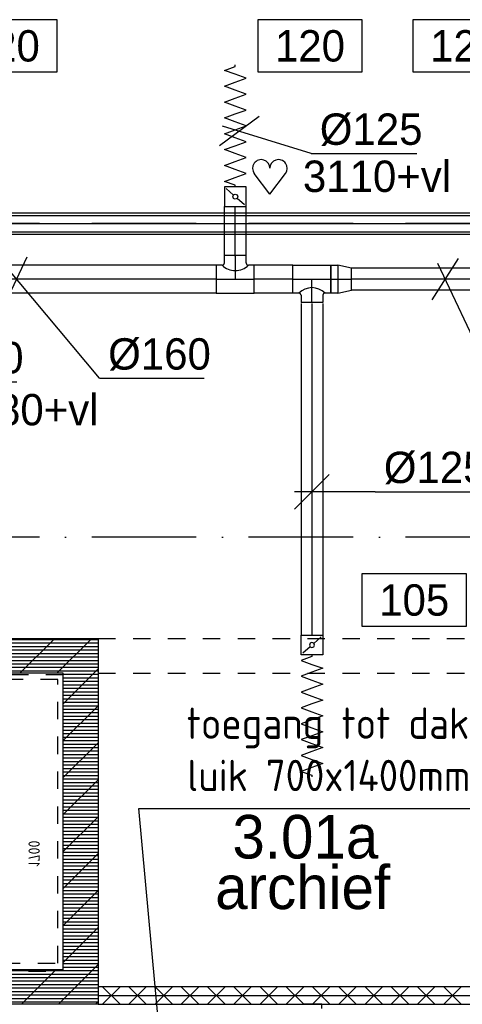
# Model space of a CAD drawing. Extents: x -36528 to 124080, y 290752 to 374852.
# Tile 40 of 66: x 57634 to 60172, y 340992 to 346642. Entities that reach past the tile are written whole.
import ezdxf
from ezdxf.enums import TextEntityAlignment as Align

# ---------------------------------------------------------------- set-up
doc = ezdxf.new("R2010")
doc.units = 0
doc.header["$LTSCALE"] = 100
for name, pattern in [('CENTER2', [11.25, 7.5, -1.25, 1.25, -1.25]), ('CENTER4', [5, 3.125, -0.625, 0.625, -0.625]), ('DASHDOT', [9, 6, -1.5, 0, -1.5]), ('HIDDEN', [2, 1, -1]), ('LURETOUR', [6, 4, -2])]:
    doc.linetypes.add(name, pattern=pattern)
doc.layers.get('0').update_dxf_attribs({"linetype": 'CONTINUOUS'})
for name, color, linetype in [('AL$1----_MAATVOERING', 7, 'CONTINUOUS'), ('AL$7----_STRAMIEN', 1, 'DASHDOT'), ('AL$8----_HULPLIJNEN', 2, 'CONTINUOUS'), ('AL22----_BINNENWAND', 7, 'CONTINUOUS'), ('AL28----_KONSTRUKTIE', 3, 'CONTINUOUS'), ('ALL-----_REFLIJNEN', 8, 'CONTINUOUS'), ('ALXA1---_RASTER50', 12, 'CONTINUOUS'), ('ALXA7---_KALKZVUIL', 1, 'CONTINUOUS'), ('ALXAB---_PREFABBETON', 1, 'CONTINUOUS'), ('BL$4----', 7, 'CONTINUOUS'), ('BOUW', 8, 'CONTINUOUS'), ('WBDBO', 5, 'HIDDEN'), ('WL570---_HARTLIJN', 7, 'CONTINUOUS'), ('WL570---_RETOUR', 3, 'CONTINUOUS'), ('WL570---_TOEVOER', 3, 'CONTINUOUS'), ('WM570---', 1, 'CONTINUOUS')]:
    doc.layers.add(name, color=color, linetype=linetype)
doc.styles.add('BURO-018', font='BUROFONT.shx', dxfattribs={"height": 180})
doc.styles.add('BURO-025', font='BUROFONT.shx', dxfattribs={"height": 250})
doc.styles.get("Standard").update_dxf_attribs({"font": 'ISOCP'})

# ---------------------------------------------------------------- blocks, each defined once
blk = doc.blocks.new('LU-1D-KL-7D70')
at = {"color": 0, "linetype": 'CONTINUOUS'}
for p, q in [((-56.4, 62.5), (-56.4, -62.5)), ((56.4, 62.5), (-56.4, 62.5)), ((56.4, -62.5), (56.4, 62.5)), ((47, 52), (9.5, 10.5)), ((-9.5, -10.5), (-47, -52)), ((-56.4, -62.5), (56.4, -62.5))]:
    blk.add_line(p, q, dxfattribs=at)
blk.add_circle((0, 0), 14.1, dxfattribs=at)
blk = doc.blocks.new('LU-1D-F-7D2BC')
at = {"color": 0, "linetype": 'CONTINUOUS'}
for p, q in [((-341.2, 0), (-318.5, 62.5)), ((-318.5, 62.5), (-295.7, 0)), ((-250.2, 0), (-227.5, 62.5)), ((-227.5, 62.5), (-204.7, 0)), ((-159.2, 0), (-136.5, 62.5)), ((-136.5, 62.5), (-113.7, 0)), ((-68.2, 0), (-45.5, 62.5)), ((-45.5, 62.5), (-22.7, 0)), ((22.7, 0), (45.5, 62.5)), ((45.5, 62.5), (68.2, 0)), ((113.7, 0), (136.5, 62.5)), ((136.5, 62.5), (159.2, 0)), ((204.7, 0), (227.5, 62.5)), ((227.5, 62.5), (250.2, 0)), ((295.7, 0), (318.5, 62.5)), ((318.5, 62.5), (341.2, 0)), ((-350, 0), (-341.2, 0)), ((-295.7, 0), (-273, -62.5)), ((-273, -62.5), (-250.2, 0)), ((-204.7, 0), (-182, -62.5)), ((-182, -62.5), (-159.2, 0)), ((-113.7, 0), (-91, -62.5)), ((-91, -62.5), (-68.2, 0)), ((-22.7, 0), (0, -62.5)), ((0, -62.5), (22.7, 0)), ((68.2, 0), (91, -62.5)), ((91, -62.5), (113.7, 0)), ((159.2, 0), (182, -62.5)), ((182, -62.5), (204.7, 0)), ((250.2, 0), (273, -62.5)), ((273, -62.5), (295.7, 0)), ((341.2, 0), (350, 0))]:
    blk.add_line(p, q, dxfattribs=at)
blk = doc.blocks.new('LU-1D-K-7D')
at = {"color": 0, "linetype": 'CONTINUOUS'}
for p, q in [((-0.5, 62.5), (0.5, 62.5)), ((-0.5, -62.5), (0.5, -62.5))]:
    blk.add_line(p, q, dxfattribs=at)
at = {"layer": 'WL570---_HARTLIJN', "linetype": 'CENTER2'}
blk.add_line((-0.5, 0), (0.5, 0), dxfattribs=at)
blk = doc.blocks.new('LU-ORND')
at = {"color": 0, "linetype": 'CONTINUOUS'}
for p, q in [((-3, 1.5), (-3, -1.5)), ((3, 1.5), (-3, 1.5)), ((3, -1.5), (3, 1.5)), ((-3, -1.5), (3, -1.5))]:
    blk.add_line(p, q, dxfattribs=at)
blk = doc.blocks.new('LU-1D-K-A0')
at = {"color": 0, "linetype": 'CONTINUOUS'}
for p, q in [((-0.5, 80), (0.5, 80)), ((-0.5, -80), (0.5, -80))]:
    blk.add_line(p, q, dxfattribs=at)
at = {"layer": 'WL570---_HARTLIJN', "linetype": 'CENTER2'}
blk.add_line((-0.5, 0), (0.5, 0), dxfattribs=at)
blk = doc.blocks.new('*U61', base_point=(55432.9, 50537.6))
at = {"color": 0, "linetype": 'CONTINUOUS'}
for p, q in [((55484, 50640.6), (55256.9, 50473.5)), ((55782.1, 50428.8), (55275, 50586.8)), ((55782.1, 50428.8), (56388.6, 50428.8))]:
    blk.add_line(p, q, dxfattribs=at)
at = {"layer": 'WM570---', "linetype": 'CONTINUOUS', "style": 'BURO-018'}
blk.add_text('%%c125', height=180, dxfattribs=at).set_placement((55832.1, 50478.8))
blk = doc.blocks.new('HART')
at = {"color": 1}
for q in [(-39.7, 52.4), (39.7, 52.4)]:
    blk.add_line((0, 0), q, dxfattribs=at)
for centre, start, end in [((-22.1, 65.7), 0, 217.1867), ((22.1, 65.7), 322.8133, 180)]:
    blk.add_arc(centre, 22.1, start, end, dxfattribs=at)
blk = doc.blocks.new('*U62', base_point=(59277.9, 50133.4))
at = {"color": 0, "linetype": 'CONTINUOUS'}
for p, q in [((59173, 50076.8), (59324, 50314.9)), ((59522.8, 49613.2), (59205.9, 50286.4)), ((59522.8, 49613.2), (60129.2, 49613.2))]:
    blk.add_line(p, q, dxfattribs=at)
at = {"layer": 'WM570---', "linetype": 'CONTINUOUS', "style": 'BURO-018'}
blk.add_text('%%c125', height=180, dxfattribs=at).set_placement((59572.8, 49663.2))
blk = doc.blocks.new('*U63', base_point=(57414.4, 50115.9))
at = {"color": 0, "linetype": 'CONTINUOUS'}
for p, q in [((57287.9, 50068.2), (57407.4, 50323.6)), ((57822.5, 49626.8), (57283.6, 50272.7)), ((57822.5, 49626.8), (58422.4, 49626.8))]:
    blk.add_line(p, q, dxfattribs=at)
at = {"layer": 'WM570---', "linetype": 'CONTINUOUS', "style": 'BURO-018'}
blk.add_text('%%c160', height=180, dxfattribs=at).set_placement((57872.5, 49676.8))
blk = doc.blocks.new('LU-1D-T--5A-A07D5ADA86')
at = {"color": 0, "linetype": 'CONTINUOUS'}
for p, q in [((-109.1, -80), (-109.1, 80)), ((-109.1, 80), (109.1, 80)), ((109.1, 80), (109.1, -80)), ((-75.3, -80), (-109.1, -80)), ((-62.5, -92.8), (-62.5, -134.9)), ((62.5, -92.8), (62.5, -134.9)), ((109.1, -80), (75.3, -80)), ((62.5, -134.9), (-62.5, -134.9))]:
    blk.add_line(p, q, dxfattribs=at)
at = {"color": 0, "linetype": 'CONTINUOUS', "flags": 128}
for points in [[(-62.5, -92.8, 0.02182), (-62.6, -91.4, 0.037214), (-62.7, -90.6, 0.006436), (-63.1, -88.9, 0.02182), (-63.3, -88.4, 0.02182), (-63.7, -87.4, 0.02182), (-64.2, -86.4, 0.02182), (-64.8, -85.5, 0.02182), (-65.5, -84.6, 0.02182), (-66.2, -83.7, 0.02182), (-67.1, -83, 0.02182), (-68, -82.3, 0.02182), (-68.9, -81.7, 0.02182), (-69.9, -81.2, 0.02182), (-70.9, -80.8, 0.02182), (-71.4, -80.6, 0.006436), (-73.1, -80.2, 0.037214), (-73.9, -80.1, 0.02182), (-75.3, -80)], [(75.3, -80, 0.02182), (73.9, -80.1, 0.037214), (73.1, -80.2, 0.006436), (71.4, -80.6, 0.02182), (70.9, -80.8, 0.02182), (69.9, -81.2, 0.02182), (68.9, -81.7, 0.02182), (68, -82.3, 0.02182), (67.1, -83, 0.02182), (66.2, -83.7, 0.02182), (65.5, -84.6, 0.02182), (64.8, -85.5, 0.02182), (64.2, -86.4, 0.02182), (63.7, -87.4, 0.02182), (63.3, -88.4, 0.02182), (63.1, -88.9, 0.006436), (62.7, -90.6, 0.037214), (62.6, -91.4, 0.02182), (62.5, -92.8)]]:
    blk.add_lwpolyline(points, format="xyb", dxfattribs=at)
at = {"color": 0, "linetype": 'CONTINUOUS'}
blk.add_arc((0, -155.3), 106.5, 45, 135, dxfattribs=at)
at = {"layer": 'WL570---_HARTLIJN', "linetype": 'CENTER4'}
for p, q in [((-109.1, 0), (109.1, 0)), ((0, -134.9), (0, 0))]:
    blk.add_line(p, q, dxfattribs=at)
blk = doc.blocks.new('LU-1D-VCH-A07D4E28')
at = {"color": 0, "linetype": 'CONTINUOUS'}
for p, q in [((0, -80), (0, 80)), ((0, 80), (40, 80)), ((40, 80), (40, -80)), ((118.2, 62.5), (40, 80)), ((118.2, -62.5), (118.2, 62.5)), ((40, -80), (0, -80)), ((40, -80), (118.2, -62.5))]:
    blk.add_line(p, q, dxfattribs=at)
at = {"layer": 'WL570---_HARTLIJN', "linetype": 'CENTER4'}
blk.add_line((0, 0), (118.2, 0), dxfattribs=at)
blk = doc.blocks.new('LU-1D-T-5A-A07D5ADA86')
at = {"color": 0, "linetype": 'CONTINUOUS'}
for p, q in [((-62.5, 92.8), (-62.5, 134.9)), ((62.5, 134.9), (-62.5, 134.9)), ((62.5, 92.8), (62.5, 134.9)), ((-75.3, 80), (-109.1, 80)), ((-109.1, 80), (-109.1, -80)), ((109.1, 80), (75.3, 80)), ((109.1, -80), (109.1, 80)), ((-109.1, -80), (109.1, -80))]:
    blk.add_line(p, q, dxfattribs=at)
at = {"color": 0, "linetype": 'CONTINUOUS', "flags": 128}
for points in [[(-75.3, 80, 0.02182), (-73.9, 80.1, 0.037214), (-73.1, 80.2, 0.006436), (-71.4, 80.6, 0.02182), (-70.9, 80.8, 0.02182), (-69.9, 81.2, 0.02182), (-68.9, 81.7, 0.02182), (-68, 82.3, 0.02182), (-67.1, 83, 0.02182), (-66.2, 83.7, 0.02182), (-65.5, 84.6, 0.02182), (-64.8, 85.5, 0.02182), (-64.2, 86.4, 0.02182), (-63.7, 87.4, 0.02182), (-63.3, 88.4, 0.02182), (-63.1, 88.9, 0.006436), (-62.7, 90.6, 0.037214), (-62.6, 91.4, 0.02182), (-62.5, 92.8)], [(62.5, 92.8, 0.02182), (62.6, 91.4, 0.037214), (62.7, 90.6, 0.006436), (63.1, 88.9, 0.02182), (63.3, 88.4, 0.02182), (63.7, 87.4, 0.02182), (64.2, 86.4, 0.02182), (64.8, 85.5, 0.02182), (65.5, 84.6, 0.02182), (66.2, 83.7, 0.02182), (67.1, 83, 0.02182), (68, 82.3, 0.02182), (68.9, 81.7, 0.02182), (69.9, 81.2, 0.02182), (70.9, 80.8, 0.02182), (71.4, 80.6, 0.006436), (73.1, 80.2, 0.037214), (73.9, 80.1, 0.02182), (75.3, 80)]]:
    blk.add_lwpolyline(points, format="xyb", dxfattribs=at)
at = {"color": 0, "linetype": 'CONTINUOUS'}
blk.add_arc((0, 155.3), 106.5, 225, 315, dxfattribs=at)
at = {"layer": 'WL570---_HARTLIJN', "linetype": 'CENTER4'}
for p, q in [((0, 134.9), (0, 0)), ((-109.1, 0), (109.1, 0))]:
    blk.add_line(p, q, dxfattribs=at)
blk = doc.blocks.new('LU-PIJL1')
at = {"color": 0, "linetype": 'CONTINUOUS'}
blk.add_line((0, 0), (10.125, 17.537), dxfattribs=at)
blk.add_lwpolyline([(10.125, 17.537, 0, 1.5, 0), (8.25, 14.289, 1.5, 1.5, 0)], format="xyseb", dxfattribs=at)
blk = doc.blocks.new('*U96', base_point=(59372.5, 343933))
at = {"color": 0, "linetype": 'CONTINUOUS'}
for p, q in [((59409.7, 344032.7), (59210.3, 343833.3)), ((59672.5, 343933), (59210, 343933)), ((59672.5, 343933), (60278.9, 343933))]:
    blk.add_line(p, q, dxfattribs=at)
at = {"layer": 'WM570---', "linetype": 'CONTINUOUS', "style": 'BURO-018'}
blk.add_text('%%c125', height=180, dxfattribs=at).set_placement((59722.5, 343983))
blk = doc.blocks.new('*U131', base_point=(56729.1, 345073.2))
at = {"color": 0, "linetype": 'CONTINUOUS'}
for p, q in [((56612.8, 345031.4), (56754.9, 345275)), ((57017.5, 344563.1), (56634.7, 345240.3)), ((57017.5, 344563.1), (57617.4, 344563.1))]:
    blk.add_line(p, q, dxfattribs=at)
at = {"layer": 'WM570---', "linetype": 'CONTINUOUS', "style": 'BURO-018'}
blk.add_text('%%c160', height=180, dxfattribs=at).set_placement((57067.5, 344613.1))

msp = doc.modelspace()

# ---------------------------------------------------------------- linework, layer by layer
at = {"layer": 'AL$1----_MAATVOERING', "color": 8}
for p, q in [((58430.728, 340885.439), (58317.965, 342115.078)), ((58317.965, 342115.078), (60338.217, 342115.078))]:
    msp.add_line(p, q, dxfattribs=at)
at = {"layer": 'AL$7----_STRAMIEN', "color": 1}
for points in [[(107252.264, 345471.726), (-32589.018, 345471.726)], [(107252.264, 343671.726), (7571.984, 343671.726)]]:
    msp.add_lwpolyline(points, dxfattribs=at)
at = {"layer": 'AL$8----_HULPLIJNEN', "color": 8, "linetype": 'HIDDEN'}
for p, q in [((57884.348, 342881.865), (55284.348, 342881.865)), ((57884.348, 341181.865), (57884.348, 342881.865)), ((55284.348, 341181.865), (57884.348, 341181.865))]:
    msp.add_line(p, q, dxfattribs=at)
at = {"layer": 'AL22----_BINNENWAND', "color": 8}
for p, q in [((53780.348, 345534.226), (61254.348, 345534.226)), ((61254.348, 345409.226), (53780.348, 345409.226)), ((61244.348, 341091.865), (58084.348, 341091.865)), ((58084.348, 341091.865), (58084.348, 340991.865)), ((58084.348, 340991.865), (61244.348, 340991.865)), ((59366.348, 340991.865), (59266.348, 340991.865)), ((59366.348, 340966.865), (59366.348, 340991.865))]:
    msp.add_line(p, q, dxfattribs=at)
at = {"layer": 'AL22----_BINNENWAND', "color": 8, "linetype": 'CONTINUOUS'}
for p, q in [((53780.348, 345519.226), (61254.348, 345519.226)), ((53780.348, 345424.226), (61254.348, 345424.226))]:
    msp.add_line(p, q, dxfattribs=at)
at = {"layer": 'AL28----_KONSTRUKTIE', "color": 8}
for p, q in [((55084.348, 343091.726), (58084.348, 343091.726)), ((58084.348, 343091.726), (58084.348, 342891.726)), ((57884.348, 342891.726), (55284.348, 342891.726)), ((57884.348, 341191.865), (57884.348, 342891.726)), ((58084.348, 342891.726), (58084.348, 340991.865)), ((55284.348, 341191.865), (57884.348, 341191.865)), ((58084.348, 340991.865), (55284.348, 340991.865))]:
    msp.add_line(p, q, dxfattribs=at)
at = {"layer": 'AL28----_KONSTRUKTIE', "color": 8, "linetype": 'HIDDEN'}
for p, q in [((58084.348, 343091.726), (61344.348, 343091.726)), ((58084.348, 342891.726), (61234.348, 342891.726))]:
    msp.add_line(p, q, dxfattribs=at)
at = {"layer": 'ALL-----_REFLIJNEN', "color": 8, "linetype": 'CONTINUOUS'}
for p, q in [((53780.348, 345471.726), (61254.348, 345471.726)), ((58084.348, 341041.865), (61244.348, 341041.865))]:
    msp.add_line(p, q, dxfattribs=at)
at = {"layer": 'ALXA1---_RASTER50', "color": 8}
for p, q in [((55084.348, 343085.641), (58084.348, 343085.641)), ((55084.348, 343065.641), (58084.348, 343065.641)), ((55084.348, 343045.641), (58084.348, 343045.641)), ((55084.348, 343025.641), (58084.348, 343025.641)), ((55084.348, 343005.641), (58084.348, 343005.641)), ((55084.348, 342985.641), (58084.348, 342985.641)), ((55084.348, 342965.641), (58084.348, 342965.641)), ((55084.348, 342945.641), (58084.348, 342945.641)), ((55084.348, 342925.641), (58084.348, 342925.641)), ((55084.348, 342905.641), (58084.348, 342905.641)), ((57884.348, 342885.641), (58084.348, 342885.641)), ((57884.348, 342865.641), (58084.348, 342865.641)), ((57884.348, 342845.641), (58084.348, 342845.641)), ((57884.348, 342825.641), (58084.348, 342825.641)), ((57884.348, 342805.641), (58084.348, 342805.641)), ((57884.348, 342785.641), (58084.348, 342785.641)), ((57884.348, 342765.641), (58084.348, 342765.641)), ((57884.348, 342745.641), (58084.348, 342745.641)), ((57884.348, 342725.641), (58084.348, 342725.641)), ((57884.348, 342705.641), (58084.348, 342705.641)), ((57884.348, 342685.641), (58084.348, 342685.641)), ((57884.348, 342665.641), (58084.348, 342665.641)), ((57884.348, 342645.641), (58084.348, 342645.641)), ((57884.348, 342625.641), (58084.348, 342625.641)), ((57884.348, 342605.641), (58084.348, 342605.641)), ((57884.348, 342585.641), (58084.348, 342585.641)), ((57884.348, 342565.641), (58084.348, 342565.641)), ((57884.348, 342545.641), (58084.348, 342545.641)), ((57884.348, 342525.641), (58084.348, 342525.641)), ((57884.348, 342505.641), (58084.348, 342505.641)), ((57884.348, 342485.641), (58084.348, 342485.641)), ((57884.348, 342465.641), (58084.348, 342465.641)), ((57884.348, 342445.641), (58084.348, 342445.641)), ((57884.348, 342425.641), (58084.348, 342425.641)), ((57884.348, 342405.641), (58084.348, 342405.641)), ((57884.348, 342385.641), (58084.348, 342385.641)), ((57884.348, 342365.641), (58084.348, 342365.641)), ((57884.348, 342345.641), (58084.348, 342345.641)), ((57884.348, 342325.641), (58084.348, 342325.641)), ((57884.348, 342305.641), (58084.348, 342305.641)), ((57884.348, 342285.641), (58084.348, 342285.641)), ((57884.348, 342265.641), (58084.348, 342265.641)), ((57884.348, 342245.641), (58084.348, 342245.641)), ((57884.348, 342225.641), (58084.348, 342225.641)), ((57884.348, 342205.641), (58084.348, 342205.641)), ((57884.348, 342185.641), (58084.348, 342185.641)), ((57884.348, 342165.641), (58084.348, 342165.641)), ((57884.348, 342145.641), (58084.348, 342145.641)), ((57884.348, 342125.641), (58084.348, 342125.641)), ((57884.348, 342105.641), (58084.348, 342105.641)), ((57884.348, 342085.641), (58084.348, 342085.641)), ((57884.348, 342065.641), (58084.348, 342065.641)), ((57884.348, 342045.641), (58084.348, 342045.641)), ((57884.348, 342025.641), (58084.348, 342025.641)), ((57884.348, 342005.641), (58084.348, 342005.641)), ((57884.348, 341985.641), (58084.348, 341985.641)), ((57884.348, 341965.641), (58084.348, 341965.641)), ((57884.348, 341945.641), (58084.348, 341945.641)), ((57884.348, 341925.641), (58084.348, 341925.641)), ((57884.348, 341905.641), (58084.348, 341905.641)), ((57884.348, 341885.641), (58084.348, 341885.641)), ((57884.348, 341865.641), (58084.348, 341865.641)), ((57884.348, 341845.641), (58084.348, 341845.641)), ((57884.348, 341825.641), (58084.348, 341825.641)), ((57884.348, 341805.641), (58084.348, 341805.641)), ((57884.348, 341785.641), (58084.348, 341785.641)), ((57884.348, 341765.641), (58084.348, 341765.641)), ((57884.348, 341745.641), (58084.348, 341745.641)), ((57884.348, 341725.641), (58084.348, 341725.641)), ((57884.348, 341705.641), (58084.348, 341705.641)), ((57884.348, 341685.641), (58084.348, 341685.641)), ((57884.348, 341665.641), (58084.348, 341665.641)), ((57884.348, 341645.641), (58084.348, 341645.641)), ((57884.348, 341625.641), (58084.348, 341625.641)), ((57884.348, 341605.641), (58084.348, 341605.641)), ((57884.348, 341585.641), (58084.348, 341585.641)), ((57884.348, 341565.641), (58084.348, 341565.641)), ((57884.348, 341545.641), (58084.348, 341545.641)), ((57884.348, 341525.641), (58084.348, 341525.641)), ((57884.348, 341505.641), (58084.348, 341505.641)), ((57884.348, 341485.641), (58084.348, 341485.641)), ((57884.348, 341465.641), (58084.348, 341465.641)), ((57884.348, 341445.641), (58084.348, 341445.641)), ((57884.348, 341425.641), (58084.348, 341425.641)), ((57884.348, 341405.641), (58084.348, 341405.641)), ((57884.348, 341385.641), (58084.348, 341385.641)), ((57884.348, 341365.641), (58084.348, 341365.641)), ((57884.348, 341345.641), (58084.348, 341345.641)), ((57884.348, 341325.641), (58084.348, 341325.641)), ((57884.348, 341305.641), (58084.348, 341305.641)), ((57884.348, 341285.641), (58084.348, 341285.641)), ((57884.348, 341265.641), (58084.348, 341265.641)), ((57884.348, 341245.641), (58084.348, 341245.641)), ((57884.348, 341225.641), (58084.348, 341225.641)), ((55084.348, 341185.641), (58084.348, 341185.641)), ((57884.348, 341205.641), (58084.348, 341205.641)), ((55084.348, 341165.641), (58084.348, 341165.641)), ((55084.348, 341145.641), (58084.348, 341145.641)), ((55084.348, 341125.641), (58084.348, 341125.641)), ((55084.348, 341105.641), (58084.348, 341105.641)), ((55084.348, 341085.641), (58084.348, 341085.641)), ((55084.348, 341065.641), (58084.348, 341065.641)), ((55084.348, 341045.641), (58084.348, 341045.641)), ((55084.348, 341025.641), (58084.348, 341025.641)), ((55084.348, 341005.641), (58084.348, 341005.641))]:
    msp.add_line(p, q, dxfattribs=at)
at = {"layer": 'ALXA7---_KALKZVUIL', "color": 8}
for p, q in [((58209.587, 341091.865), (58109.587, 340991.865)), ((58109.587, 341091.865), (58209.587, 340991.865)), ((58360.063, 341091.865), (58260.063, 340991.865)), ((58260.063, 341091.865), (58360.063, 340991.865)), ((58510.539, 341091.865), (58410.539, 340991.865)), ((58410.539, 341091.865), (58510.539, 340991.865)), ((58661.015, 341091.865), (58561.015, 340991.865)), ((58561.015, 341091.865), (58661.015, 340991.865)), ((58811.491, 341091.865), (58711.491, 340991.865)), ((58711.491, 341091.865), (58811.491, 340991.865)), ((58961.967, 341091.865), (58861.967, 340991.865)), ((58861.967, 341091.865), (58961.967, 340991.865)), ((59112.444, 341091.865), (59012.444, 340991.865)), ((59012.444, 341091.865), (59112.444, 340991.865)), ((59262.92, 341091.865), (59162.92, 340991.865)), ((59162.92, 341091.865), (59262.92, 340991.865)), ((59413.396, 341091.865), (59313.396, 340991.865)), ((59313.396, 341091.865), (59413.396, 340991.865)), ((59563.872, 341091.865), (59463.872, 340991.865)), ((59463.872, 341091.865), (59563.872, 340991.865)), ((59714.348, 341091.865), (59614.348, 340991.865)), ((59614.348, 341091.865), (59714.348, 340991.865)), ((59864.825, 341091.865), (59764.825, 340991.865)), ((59764.825, 341091.865), (59864.825, 340991.865)), ((60015.301, 341091.865), (59915.301, 340991.865)), ((59915.301, 341091.865), (60015.301, 340991.865)), ((60165.777, 341091.865), (60065.777, 340991.865)), ((60065.777, 341091.865), (60165.777, 340991.865))]:
    msp.add_line(p, q, dxfattribs=at)
at = {"layer": 'ALXAB---_PREFABBETON', "color": 8}
for p, q in [((57634.798, 342891.726), (57834.798, 343091.726)), ((57846.93, 342891.726), (58046.93, 343091.726)), ((57884.348, 342717.012), (58084.348, 342917.012)), ((57884.348, 342504.88), (58084.348, 342704.88)), ((57884.348, 342292.748), (58084.348, 342492.748)), ((57884.348, 342080.616), (58084.348, 342280.616)), ((57884.348, 341868.484), (58084.348, 342068.484)), ((57884.348, 341656.352), (58084.348, 341856.352)), ((57884.348, 341444.22), (58084.348, 341644.22)), ((57884.348, 341232.088), (58084.348, 341432.088)), ((57644.125, 340991.865), (57844.125, 341191.865)), ((57856.257, 340991.865), (58084.348, 341219.956)), ((58068.389, 340991.865), (58084.348, 341007.824))]:
    msp.add_line(p, q, dxfattribs=at)
at = {"layer": 'WBDBO', "color": 8}
for p, q in [((57853.134, 342855.531), (55337.449, 342855.531)), ((57853.134, 341227.921), (57853.134, 342855.531)), ((55337.449, 341227.921), (57853.134, 341227.921))]:
    msp.add_line(p, q, dxfattribs=at)

# ---------------------------------------------------------------- block references
at = {"layer": 'WL570---_RETOUR', "linetype": 'LURETOUR', "rotation": 89.99999999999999}
msp.add_blockref('LU-1D-F-7D2BC', (58870.445, 346032.94), dxfattribs=at)
at = {"layer": 'WL570---_RETOUR', "linetype": 'CONTINUOUS', "rotation": 269.9999999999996}
msp.add_blockref('LU-1D-KL-7D70', (58870.445, 345626.49), dxfattribs=at)
at = {"layer": 'WL570---_RETOUR', "linetype": 'LURETOUR'}
for name, p, xscale, rotation in [('LU-1D-K-7D', (58870.445, 345427.813), 284.4555163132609, 90), ('LU-1D-K-A0', (57995.445, 345153.217), 1531.799999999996, 180), ('LU-1D-K-A0', (59090.202, 345153.217), 221.314397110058, 180), ('LU-1D-K-7D', (60016.352, 345153.217), 958.185602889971, 180), ('LU-1D-K-7D', (59309.959, 344061.536), 1903.091350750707, 270.0000000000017), ('LU-1D-F-7D2BC', (59309.959, 342647.09), -1, 90)]:
    msp.add_blockref(name, p, dxfattribs=dict(at, xscale=xscale, rotation=rotation))
for name, p in [('LU-1D-T-5A-A07D5ADA86', (58870.445, 345153.217)), ('LU-1D-T--5A-A07D5ADA86', (59309.959, 345153.217)), ('LU-1D-VCH-A07D4E28', (59419.059, 345153.217))]:
    msp.add_blockref(name, p, dxfattribs=at)
at = {"layer": 'WL570---_RETOUR', "linetype": 'CONTINUOUS', "xscale": -1, "rotation": 270.0000000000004}
msp.add_blockref('LU-1D-KL-7D70', (59309.959, 343053.54), dxfattribs=at)
at = {"layer": 'WL570---_TOEVOER', "xscale": 100, "yscale": 100, "zscale": 100}
msp.add_blockref('LU-PIJL1', (56557.627, 342053.447), dxfattribs=at)
at = {"layer": 'WM570---'}
ref = msp.add_blockref('LU-ORND', (57548.832, 346492.197), dxfattribs=dict(at, xscale=100, yscale=100, zscale=100))
ref.add_attrib('LU_TEXT1', '120', dxfattribs={"layer": '0', "color": 1, "linetype": 'CONTINUOUS', "height": 180, "style": 'BURO-018'}).set_placement((57548.832, 346492.197), align=Align.MIDDLE)
ref = msp.add_blockref('LU-ORND', (59298.832, 346492.197), dxfattribs=dict(at, xscale=100, yscale=100, zscale=100))
ref.add_attrib('LU_TEXT1', '120', dxfattribs={"layer": '0', "color": 1, "linetype": 'CONTINUOUS', "height": 180, "style": 'BURO-018'}).set_placement((59298.832, 346492.197), align=Align.MIDDLE)
ref = msp.add_blockref('LU-ORND', (60188.635, 346492.197), dxfattribs=dict(at, xscale=100, yscale=100, zscale=100))
ref.add_attrib('LU_TEXT1', '120', dxfattribs={"layer": '0', "color": 1, "linetype": 'CONTINUOUS', "height": 180, "style": 'BURO-018'}).set_placement((60188.635, 346492.197), align=Align.MIDDLE)
at = {"layer": 'WM570---', "linetype": 'LURETOUR'}
for name, p in [('*U61', (58955.938, 345982.846)), ('*U131', (56729.108, 345073.217)), ('*U63', (57683.428, 345073.217)), ('*U62', (60104.207, 345090.717))]:
    msp.add_blockref(name, p, dxfattribs=at)
at = {"layer": 'WM570---', "xscale": 2.25, "yscale": 2.25, "zscale": 2.25}
msp.add_blockref('HART', (59068.855, 345641.451), dxfattribs=at)
at = {"layer": 'WM570---'}
msp.add_blockref('*U96', (59372.459, 343933.026), dxfattribs=at)
ref = msp.add_blockref('LU-ORND', (59896.572, 343312.136), dxfattribs=dict(at, xscale=100, yscale=100, zscale=100))
ref.add_attrib('LU_TEXT1', '105', dxfattribs={"layer": '0', "color": 1, "linetype": 'CONTINUOUS', "height": 180, "style": 'BURO-018'}).set_placement((59896.572, 343312.136), align=Align.MIDDLE)

# ---------------------------------------------------------------- texts
at = {"layer": 'AL$8----_HULPLIJNEN', "color": 8, "text_generation_flag": 4}
msp.add_text('1700', height=65, rotation=90, dxfattribs=at).set_placement((57684.348, 341781.865))
at = {"layer": 'BL$4----', "color": 8}
for s, p in [('toegang tot dak', (58590.965, 342515.078)), ('luik 700x1400mm', (58594.693, 342215.078))]:
    msp.add_text(s, height=180, dxfattribs=at).set_placement(p)
at = {"layer": 'BOUW', "style": 'BURO-025'}
for s, p in [('3.01a', (58853.983, 341828.51)), ('archief', (58755.057, 341538.285))]:
    msp.add_text(s, height=250, dxfattribs=at).set_placement(p)
at = {"layer": 'WM570---', "color": 1, "style": 'BURO-018'}
for s, p in [('3110+vl', (59258.257, 345653.692)), ('3080+vl', (57236.476, 344314.192))]:
    msp.add_text(s, height=180, dxfattribs=at).set_placement(p)

doc.saveas('drawing.dxf')
